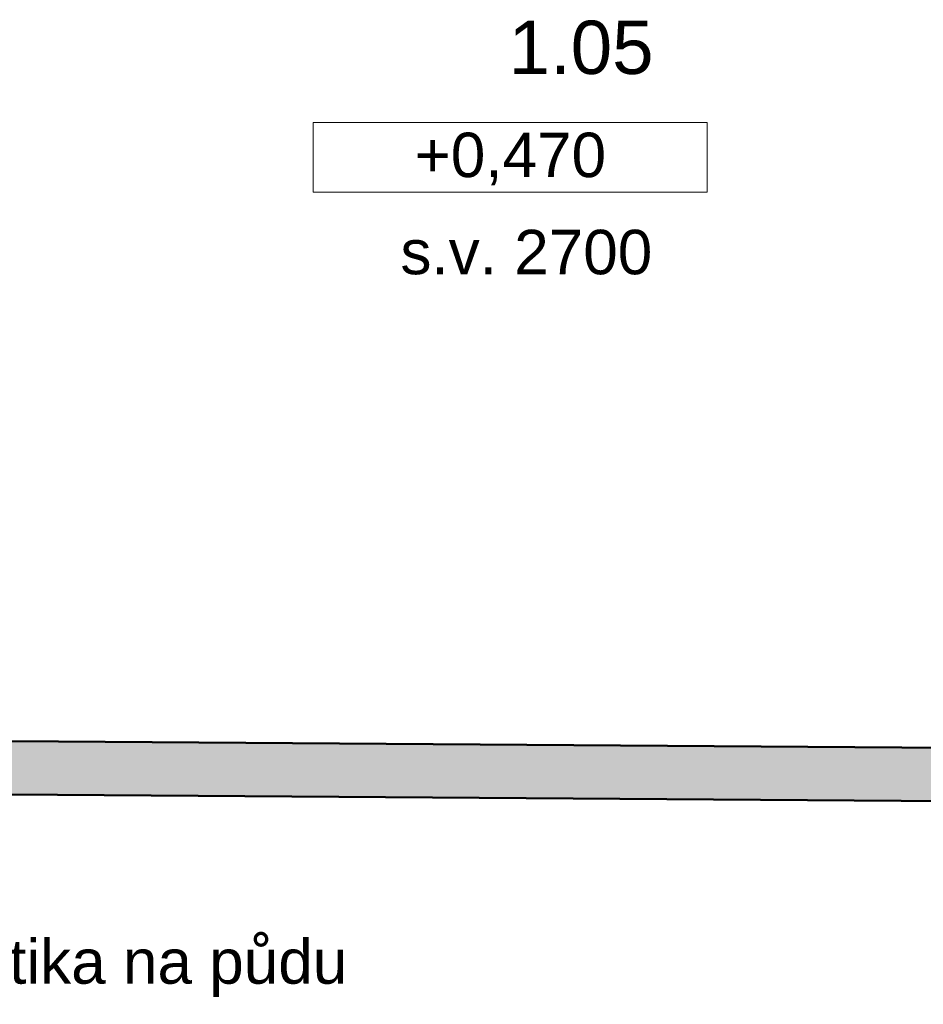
# Model space of a CAD drawing. Header units: millimetres. Extents: x -28017 to 3863, y -4271 to 20239.
# Tile 25 of 105: x -19761 to -17219, y 2886 to 5656. Entities that reach past the tile are written whole.
import ezdxf

# ---------------------------------------------------------------- set-up
doc = ezdxf.new("R2010")
doc.units = ezdxf.units.MM
doc.header["$MEASUREMENT"] = 0
for name, color, linetype in [('5._POHLED ZÁPADNÍ_2_Anotace - SP', 7, 'Continuous'), ('5._POHLED ZÁPADNÍ_2_Konstrukce - nosné', 7, 'Continuous'), ('5._POHLED ZÁPADNÍ_2_Výplně – Řezové', 7, 'Continuous'), ('5._POHLED ZÁPADNÍ_2_Zóny', 7, 'Continuous')]:
    doc.layers.add(name, color=color, linetype=linetype)
doc.styles.add('GENEROVANÝ_STYL_1', font='txt')

msp = doc.modelspace()

# ---------------------------------------------------------------- hatches: boundary and pattern name
at = {"layer": '5._POHLED ZÁPADNÍ_2_Výplně – Řezové', "linetype": 'Continuous', "lineweight": 13}
msp.add_hatch(color=254, dxfattribs=at).paths.add_polyline_path([(-15961.8, 3598.6), (-20048.8, 3627.6), (-20051.4, 3477.6), (-15962.9, 3448.7)])

# ---------------------------------------------------------------- linework, layer by layer
at = {"layer": '5._POHLED ZÁPADNÍ_2_Anotace - SP', "color": 154, "linetype": 'Continuous', "lineweight": 13}
for p, q in [((-17826.7, 5366.9), (-18935.1, 5366.9)), ((-18935.1, 5366.9), (-18935.1, 5170.5)), ((-17826.7, 5170.5), (-17826.7, 5366.9)), ((-18935.1, 5170.5), (-17826.7, 5170.5))]:
    msp.add_line(p, q, dxfattribs=at)
at = {"layer": '5._POHLED ZÁPADNÍ_2_Konstrukce - nosné', "color": 7, "linetype": 'Continuous', "lineweight": 50, "flags": 128}
for points in [[(-15961.8, 3598.6), (-20048.8, 3627.6)], [(-20051.4, 3477.6), (-15962.9, 3448.7)]]:
    msp.add_lwpolyline(points, dxfattribs=at)

# ---------------------------------------------------------------- texts
at = {"layer": '5._POHLED ZÁPADNÍ_2_Anotace - SP', "color": 154, "linetype": 'Continuous', "lineweight": 13, "char_height": 125, "attachment_point": 5, "style": 'GENEROVANÝ_STYL_1'}
for s, insert in [('\\A1;{\\pqc;\\fArial|b0|i0|c238|p38;+0,\\fArial|b0|i0|c238|p38;47\\fArial|b0|i0|c238|p38;0}', (-18380.9, 5263.7)), ('\\A1;{\\pqc;\\fArial|b0|i0|c238|p38;s.v. 2700}', (-18335.8, 5001.2)), ('\\A1;{\\pqc;\\fArial|b0|i0|c238|p38;optika na půdu\\fArial|b0|i0|c238|p38; }', (-19412.3, 2987.4))]:
    msp.add_mtext(s, dxfattribs=dict(at, insert=insert))
at = {"layer": '5._POHLED ZÁPADNÍ_2_Zóny', "color": 1, "linetype": 'Continuous', "lineweight": 25, "insert": (-18181.8, 5653), "char_height": 150, "attachment_point": 2, "style": 'GENEROVANÝ_STYL_1'}
msp.add_mtext('\\A1;{\\pqc;\\pt0;\\fArial|b0|i0|c238|p38;1.05}', dxfattribs=at)

doc.saveas('drawing.dxf')
